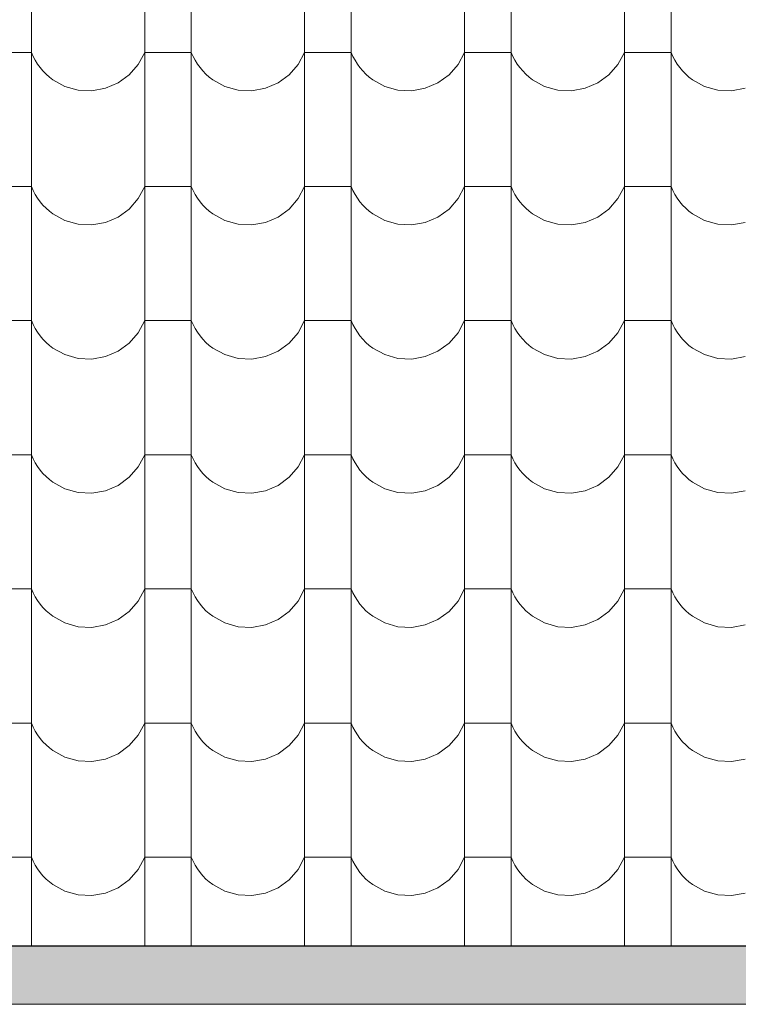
# Model space of a CAD drawing. Header units: millimetres. Extents: x -61343 to 9939, y -6894 to 7453.
# Tile 123 of 255: x -7647 to -7498, y -3588 to -3385. Entities that reach past the tile are written whole.
import ezdxf

# ---------------------------------------------------------------- set-up
doc = ezdxf.new("R2010")
doc.units = ezdxf.units.MM
doc.header["$MEASUREMENT"] = 0
doc.layers.add('810-G Ogólne', color=7, linetype='Continuous')
doc.layers.add('990-D Import IFC', color=7, linetype='Continuous')

# ---------------------------------------------------------------- blocks, each defined once
blk = doc.blocks.new('*X1822', base_point=(515069.4, 47309.9))
at = {"layer": '990-D Import IFC', "color": 251, "linetype": 'Continuous', "lineweight": 13, "true_color": 0x6a6a6a}
for p, q in [((524357.5, -17785.1), (524357.5, -18062.1)), ((524591.4, -17785.1), (524591.4, -18062.1)), ((524687.5, -17785.1), (524687.5, -18062.1)), ((524921.4, -17785.1), (524921.4, -18062.1)), ((525017.5, -17785.1), (525017.5, -18062.1)), ((525251.4, -17785.1), (525251.4, -18062.1)), ((525347.5, -17785.1), (525347.5, -18062.1)), ((525581.4, -17785.1), (525581.4, -18062.1)), ((525677.5, -17785.1), (525677.5, -18062.1)), ((524357.5, -17893.2), (524309.4, -17893.2)), ((524357.5, -17893.2), (524361.1, -17901.5)), ((524361.1, -17901.5), (524365.4, -17909.6)), ((524365.4, -17909.6), (524370.2, -17917.3)), ((524578.1, -17918.2), (524591.4, -17893.2)), ((524639.4, -17893.2), (524591.4, -17893.2)), ((524687.5, -17893.2), (524639.4, -17893.2)), ((524687.5, -17893.2), (524691.1, -17901.5)), ((524691.1, -17901.5), (524695.4, -17909.6)), ((524695.4, -17909.6), (524700.2, -17917.3)), ((524908.1, -17918.2), (524921.4, -17893.2)), ((524969.4, -17893.2), (524921.4, -17893.2)), ((525017.5, -17893.2), (524969.4, -17893.2)), ((525017.5, -17893.2), (525021.1, -17901.5)), ((525021.1, -17901.5), (525025.4, -17909.6)), ((525025.4, -17909.6), (525030.2, -17917.3)), ((525238.1, -17918.2), (525251.4, -17893.2)), ((525299.4, -17893.2), (525251.4, -17893.2)), ((525347.5, -17893.2), (525299.4, -17893.2)), ((525347.5, -17893.2), (525351.1, -17901.5)), ((525351.1, -17901.5), (525355.4, -17909.6)), ((525355.4, -17909.6), (525360.2, -17917.3)), ((525568.1, -17918.2), (525581.4, -17893.2)), ((525629.4, -17893.2), (525581.4, -17893.2)), ((525677.5, -17893.2), (525629.4, -17893.2)), ((525677.5, -17893.2), (525681.1, -17901.5)), ((525681.1, -17901.5), (525685.4, -17909.6)), ((525685.4, -17909.6), (525690.2, -17917.3)), ((524370.2, -17917.3), (524375.5, -17924.7)), ((524375.5, -17924.7), (524381.4, -17931.6)), ((524559.4, -17939.7), (524578.1, -17918.2)), ((524700.2, -17917.3), (524705.5, -17924.7)), ((524705.5, -17924.7), (524711.4, -17931.6)), ((524889.4, -17939.7), (524908.1, -17918.2)), ((525030.2, -17917.3), (525035.5, -17924.7)), ((525035.5, -17924.7), (525041.4, -17931.6)), ((525219.4, -17939.7), (525238.1, -17918.2)), ((525360.2, -17917.3), (525365.5, -17924.7)), ((525365.5, -17924.7), (525371.4, -17931.6)), ((525549.4, -17939.7), (525568.1, -17918.2)), ((525690.2, -17917.3), (525695.5, -17924.7)), ((525695.5, -17924.7), (525701.4, -17931.6)), ((524381.4, -17931.6), (524387.8, -17938.1)), ((524387.8, -17938.1), (524394.6, -17944.2)), ((524394.6, -17944.2), (524401.9, -17949.7)), ((524401.9, -17949.7), (524426.7, -17963.4)), ((524536.5, -17956.4), (524559.4, -17939.7)), ((524711.4, -17931.6), (524717.8, -17938.1)), ((524717.8, -17938.1), (524724.6, -17944.2)), ((524724.6, -17944.2), (524731.9, -17949.7)), ((524731.9, -17949.7), (524756.7, -17963.4)), ((524866.5, -17956.4), (524889.4, -17939.7)), ((525041.4, -17931.6), (525047.8, -17938.1)), ((525047.8, -17938.1), (525054.6, -17944.2)), ((525054.6, -17944.2), (525061.9, -17949.7)), ((525061.9, -17949.7), (525086.7, -17963.4)), ((525196.5, -17956.4), (525219.4, -17939.7)), ((525371.4, -17931.6), (525377.8, -17938.1)), ((525377.8, -17938.1), (525384.6, -17944.2)), ((525384.6, -17944.2), (525391.9, -17949.7)), ((525391.9, -17949.7), (525416.7, -17963.4)), ((525526.5, -17956.4), (525549.4, -17939.7)), ((525701.4, -17931.6), (525707.8, -17938.1)), ((525707.8, -17938.1), (525714.6, -17944.2)), ((525714.6, -17944.2), (525721.9, -17949.7)), ((525721.9, -17949.7), (525746.7, -17963.4)), ((524426.7, -17963.4), (524454.1, -17971.1)), ((524454.1, -17971.1), (524482.4, -17972.5)), ((524482.4, -17972.5), (524510.4, -17967.5)), ((524510.4, -17967.5), (524536.5, -17956.4)), ((524756.7, -17963.4), (524784.1, -17971.1)), ((524784.1, -17971.1), (524812.4, -17972.5)), ((524812.4, -17972.5), (524840.4, -17967.5)), ((524840.4, -17967.5), (524866.5, -17956.4)), ((525086.7, -17963.4), (525114.1, -17971.1)), ((525114.1, -17971.1), (525142.4, -17972.5)), ((525142.4, -17972.5), (525170.4, -17967.5)), ((525170.4, -17967.5), (525196.5, -17956.4)), ((525416.7, -17963.4), (525444.1, -17971.1)), ((525444.1, -17971.1), (525472.4, -17972.5)), ((525472.4, -17972.5), (525500.4, -17967.5)), ((525500.4, -17967.5), (525526.5, -17956.4)), ((525746.7, -17963.4), (525774.1, -17971.1)), ((525774.1, -17971.1), (525802.4, -17972.5)), ((525802.4, -17972.5), (525830.4, -17967.5)), ((524357.5, -18062.1), (524357.5, -18339.1)), ((524591.4, -18062.1), (524591.4, -18339.1)), ((524687.5, -18062.1), (524687.5, -18339.1)), ((524921.4, -18062.1), (524921.4, -18339.1)), ((525017.5, -18062.1), (525017.5, -18339.1)), ((525251.4, -18062.1), (525251.4, -18339.1)), ((525347.5, -18062.1), (525347.5, -18339.1)), ((525581.4, -18062.1), (525581.4, -18339.1)), ((525677.5, -18062.1), (525677.5, -18339.1)), ((524357.5, -18170.2), (524309.4, -18170.2)), ((524357.5, -18170.2), (524361.1, -18178.5)), ((524578.1, -18195.2), (524591.4, -18170.2)), ((524639.4, -18170.2), (524591.4, -18170.2)), ((524687.5, -18170.2), (524639.4, -18170.2)), ((524687.5, -18170.2), (524691.1, -18178.5)), ((524908.1, -18195.2), (524921.4, -18170.2)), ((524969.4, -18170.2), (524921.4, -18170.2)), ((525017.5, -18170.2), (524969.4, -18170.2)), ((525017.5, -18170.2), (525021.1, -18178.5)), ((525238.1, -18195.2), (525251.4, -18170.2)), ((525299.4, -18170.2), (525251.4, -18170.2)), ((525347.5, -18170.2), (525299.4, -18170.2)), ((525347.5, -18170.2), (525351.1, -18178.5)), ((525568.1, -18195.2), (525581.4, -18170.2)), ((525629.4, -18170.2), (525581.4, -18170.2)), ((525677.5, -18170.2), (525629.4, -18170.2)), ((525677.5, -18170.2), (525681.1, -18178.5)), ((524361.1, -18178.5), (524365.4, -18186.6)), ((524365.4, -18186.6), (524370.2, -18194.3)), ((524370.2, -18194.3), (524375.5, -18201.7)), ((524559.4, -18216.7), (524578.1, -18195.2)), ((524691.1, -18178.5), (524695.4, -18186.6)), ((524695.4, -18186.6), (524700.2, -18194.3)), ((524700.2, -18194.3), (524705.5, -18201.7)), ((524889.4, -18216.7), (524908.1, -18195.2)), ((525021.1, -18178.5), (525025.4, -18186.6)), ((525025.4, -18186.6), (525030.2, -18194.3)), ((525030.2, -18194.3), (525035.5, -18201.7)), ((525219.4, -18216.7), (525238.1, -18195.2)), ((525351.1, -18178.5), (525355.4, -18186.6)), ((525355.4, -18186.6), (525360.2, -18194.3)), ((525360.2, -18194.3), (525365.5, -18201.7)), ((525549.4, -18216.7), (525568.1, -18195.2)), ((525681.1, -18178.5), (525685.4, -18186.6)), ((525685.4, -18186.6), (525690.2, -18194.3)), ((525690.2, -18194.3), (525695.5, -18201.7)), ((524375.5, -18201.7), (524381.4, -18208.6)), ((524381.4, -18208.6), (524387.8, -18215.1)), ((524387.8, -18215.1), (524394.6, -18221.2)), ((524705.5, -18201.7), (524711.4, -18208.6)), ((524711.4, -18208.6), (524717.8, -18215.1)), ((524717.8, -18215.1), (524724.6, -18221.2)), ((525035.5, -18201.7), (525041.4, -18208.6)), ((525041.4, -18208.6), (525047.8, -18215.1)), ((525047.8, -18215.1), (525054.6, -18221.2)), ((525365.5, -18201.7), (525371.4, -18208.6)), ((525371.4, -18208.6), (525377.8, -18215.1)), ((525377.8, -18215.1), (525384.6, -18221.2)), ((525695.5, -18201.7), (525701.4, -18208.6)), ((525701.4, -18208.6), (525707.8, -18215.1)), ((525707.8, -18215.1), (525714.6, -18221.2)), ((524394.6, -18221.2), (524401.9, -18226.7)), ((524401.9, -18226.7), (524426.7, -18240.4)), ((524510.4, -18244.5), (524536.5, -18233.4)), ((524536.5, -18233.4), (524559.4, -18216.7)), ((524724.6, -18221.2), (524731.9, -18226.7)), ((524731.9, -18226.7), (524756.7, -18240.4)), ((524840.4, -18244.5), (524866.5, -18233.4)), ((524866.5, -18233.4), (524889.4, -18216.7)), ((525054.6, -18221.2), (525061.9, -18226.7)), ((525061.9, -18226.7), (525086.7, -18240.4)), ((525170.4, -18244.5), (525196.5, -18233.4)), ((525196.5, -18233.4), (525219.4, -18216.7)), ((525384.6, -18221.2), (525391.9, -18226.7)), ((525391.9, -18226.7), (525416.7, -18240.4)), ((525500.4, -18244.5), (525526.5, -18233.4)), ((525526.5, -18233.4), (525549.4, -18216.7)), ((525714.6, -18221.2), (525721.9, -18226.7)), ((525721.9, -18226.7), (525746.7, -18240.4)), ((524426.7, -18240.4), (524454.1, -18248.1)), ((524454.1, -18248.1), (524482.4, -18249.5)), ((524482.4, -18249.5), (524510.4, -18244.5)), ((524756.7, -18240.4), (524784.1, -18248.1)), ((524784.1, -18248.1), (524812.4, -18249.5)), ((524812.4, -18249.5), (524840.4, -18244.5)), ((525086.7, -18240.4), (525114.1, -18248.1)), ((525114.1, -18248.1), (525142.4, -18249.5)), ((525142.4, -18249.5), (525170.4, -18244.5)), ((525416.7, -18240.4), (525444.1, -18248.1)), ((525444.1, -18248.1), (525472.4, -18249.5)), ((525472.4, -18249.5), (525500.4, -18244.5)), ((525746.7, -18240.4), (525774.1, -18248.1)), ((525774.1, -18248.1), (525802.4, -18249.5)), ((525802.4, -18249.5), (525830.4, -18244.5)), ((524357.5, -18339.1), (524357.5, -18616.1)), ((524591.4, -18339.1), (524591.4, -18616.1)), ((524687.5, -18339.1), (524687.5, -18616.1)), ((524921.4, -18339.1), (524921.4, -18616.1)), ((525017.5, -18339.1), (525017.5, -18616.1)), ((525251.4, -18339.1), (525251.4, -18616.1)), ((525347.5, -18339.1), (525347.5, -18616.1)), ((525581.4, -18339.1), (525581.4, -18616.1)), ((525677.5, -18339.1), (525677.5, -18616.1)), ((524357.5, -18447.2), (524309.4, -18447.2)), ((524357.5, -18447.2), (524361.1, -18455.5)), ((524361.1, -18455.5), (524365.4, -18463.6)), ((524578.1, -18472.2), (524591.4, -18447.2)), ((524639.4, -18447.2), (524591.4, -18447.2)), ((524687.5, -18447.2), (524639.4, -18447.2)), ((524687.5, -18447.2), (524691.1, -18455.5)), ((524691.1, -18455.5), (524695.4, -18463.6)), ((524908.1, -18472.2), (524921.4, -18447.2)), ((524969.4, -18447.2), (524921.4, -18447.2)), ((525017.5, -18447.2), (524969.4, -18447.2)), ((525017.5, -18447.2), (525021.1, -18455.5)), ((525021.1, -18455.5), (525025.4, -18463.6)), ((525238.1, -18472.2), (525251.4, -18447.2)), ((525299.4, -18447.2), (525251.4, -18447.2)), ((525347.5, -18447.2), (525299.4, -18447.2)), ((525347.5, -18447.2), (525351.1, -18455.5)), ((525351.1, -18455.5), (525355.4, -18463.6)), ((525568.1, -18472.2), (525581.4, -18447.2)), ((525629.4, -18447.2), (525581.4, -18447.2)), ((525677.5, -18447.2), (525629.4, -18447.2)), ((525677.5, -18447.2), (525681.1, -18455.5)), ((525681.1, -18455.5), (525685.4, -18463.6)), ((524365.4, -18463.6), (524370.2, -18471.3)), ((524370.2, -18471.3), (524375.5, -18478.7)), ((524375.5, -18478.7), (524381.4, -18485.6)), ((524559.4, -18493.7), (524578.1, -18472.2)), ((524695.4, -18463.6), (524700.2, -18471.3)), ((524700.2, -18471.3), (524705.5, -18478.7)), ((524705.5, -18478.7), (524711.4, -18485.6)), ((524889.4, -18493.7), (524908.1, -18472.2)), ((525025.4, -18463.6), (525030.2, -18471.3)), ((525030.2, -18471.3), (525035.5, -18478.7)), ((525035.5, -18478.7), (525041.4, -18485.6)), ((525219.4, -18493.7), (525238.1, -18472.2)), ((525355.4, -18463.6), (525360.2, -18471.3)), ((525360.2, -18471.3), (525365.5, -18478.7)), ((525365.5, -18478.7), (525371.4, -18485.6)), ((525549.4, -18493.7), (525568.1, -18472.2)), ((525685.4, -18463.6), (525690.2, -18471.3)), ((525690.2, -18471.3), (525695.5, -18478.7)), ((525695.5, -18478.7), (525701.4, -18485.6)), ((524381.4, -18485.6), (524387.8, -18492.1)), ((524387.8, -18492.1), (524394.6, -18498.2)), ((524394.6, -18498.2), (524401.9, -18503.7)), ((524536.5, -18510.4), (524559.4, -18493.7)), ((524711.4, -18485.6), (524717.8, -18492.1)), ((524717.8, -18492.1), (524724.6, -18498.2)), ((524724.6, -18498.2), (524731.9, -18503.7)), ((524866.5, -18510.4), (524889.4, -18493.7)), ((525041.4, -18485.6), (525047.8, -18492.1)), ((525047.8, -18492.1), (525054.6, -18498.2)), ((525054.6, -18498.2), (525061.9, -18503.7)), ((525196.5, -18510.4), (525219.4, -18493.7)), ((525371.4, -18485.6), (525377.8, -18492.1)), ((525377.8, -18492.1), (525384.6, -18498.2)), ((525384.6, -18498.2), (525391.9, -18503.7)), ((525526.5, -18510.4), (525549.4, -18493.7)), ((525701.4, -18485.6), (525707.8, -18492.1)), ((525707.8, -18492.1), (525714.6, -18498.2)), ((525714.6, -18498.2), (525721.9, -18503.7)), ((524401.9, -18503.7), (524426.7, -18517.4)), ((524426.7, -18517.4), (524454.1, -18525.1)), ((524510.4, -18521.5), (524536.5, -18510.4)), ((524731.9, -18503.7), (524756.7, -18517.4)), ((524756.7, -18517.4), (524784.1, -18525.1)), ((524840.4, -18521.5), (524866.5, -18510.4)), ((525061.9, -18503.7), (525086.7, -18517.4)), ((525086.7, -18517.4), (525114.1, -18525.1)), ((525170.4, -18521.5), (525196.5, -18510.4)), ((525391.9, -18503.7), (525416.7, -18517.4)), ((525416.7, -18517.4), (525444.1, -18525.1)), ((525500.4, -18521.5), (525526.5, -18510.4)), ((525721.9, -18503.7), (525746.7, -18517.4)), ((525746.7, -18517.4), (525774.1, -18525.1)), ((524454.1, -18525.1), (524482.4, -18526.5)), ((524482.4, -18526.5), (524510.4, -18521.5)), ((524784.1, -18525.1), (524812.4, -18526.5)), ((524812.4, -18526.5), (524840.4, -18521.5)), ((525114.1, -18525.1), (525142.4, -18526.5)), ((525142.4, -18526.5), (525170.4, -18521.5)), ((525444.1, -18525.1), (525472.4, -18526.5)), ((525472.4, -18526.5), (525500.4, -18521.5)), ((525774.1, -18525.1), (525802.4, -18526.5)), ((525802.4, -18526.5), (525830.4, -18521.5)), ((524357.5, -18616.1), (524357.5, -18893.1)), ((524591.4, -18616.1), (524591.4, -18893.1)), ((524687.5, -18616.1), (524687.5, -18893.1)), ((524921.4, -18616.1), (524921.4, -18893.1)), ((525017.5, -18616.1), (525017.5, -18893.1)), ((525251.4, -18616.1), (525251.4, -18893.1)), ((525347.5, -18616.1), (525347.5, -18893.1)), ((525581.4, -18616.1), (525581.4, -18893.1)), ((525677.5, -18616.1), (525677.5, -18893.1)), ((524357.5, -18724.2), (524309.4, -18724.2)), ((524357.5, -18724.2), (524361.1, -18732.5)), ((524361.1, -18732.5), (524365.4, -18740.6)), ((524365.4, -18740.6), (524370.2, -18748.3)), ((524578.1, -18749.2), (524591.4, -18724.2)), ((524639.4, -18724.2), (524591.4, -18724.2)), ((524687.5, -18724.2), (524639.4, -18724.2)), ((524687.5, -18724.2), (524691.1, -18732.5)), ((524691.1, -18732.5), (524695.4, -18740.6)), ((524695.4, -18740.6), (524700.2, -18748.3)), ((524908.1, -18749.2), (524921.4, -18724.2)), ((524969.4, -18724.2), (524921.4, -18724.2)), ((525017.5, -18724.2), (524969.4, -18724.2)), ((525017.5, -18724.2), (525021.1, -18732.5)), ((525021.1, -18732.5), (525025.4, -18740.6)), ((525025.4, -18740.6), (525030.2, -18748.3)), ((525238.1, -18749.2), (525251.4, -18724.2)), ((525299.4, -18724.2), (525251.4, -18724.2)), ((525347.5, -18724.2), (525299.4, -18724.2)), ((525347.5, -18724.2), (525351.1, -18732.5)), ((525351.1, -18732.5), (525355.4, -18740.6)), ((525355.4, -18740.6), (525360.2, -18748.3)), ((525568.1, -18749.2), (525581.4, -18724.2)), ((525629.4, -18724.2), (525581.4, -18724.2)), ((525677.5, -18724.2), (525629.4, -18724.2)), ((525677.5, -18724.2), (525681.1, -18732.5)), ((525681.1, -18732.5), (525685.4, -18740.6)), ((525685.4, -18740.6), (525690.2, -18748.3)), ((524370.2, -18748.3), (524375.5, -18755.7)), ((524375.5, -18755.7), (524381.4, -18762.6)), ((524381.4, -18762.6), (524387.8, -18769.1)), ((524559.4, -18770.7), (524578.1, -18749.2)), ((524700.2, -18748.3), (524705.5, -18755.7)), ((524705.5, -18755.7), (524711.4, -18762.6)), ((524711.4, -18762.6), (524717.8, -18769.1)), ((524889.4, -18770.7), (524908.1, -18749.2)), ((525030.2, -18748.3), (525035.5, -18755.7)), ((525035.5, -18755.7), (525041.4, -18762.6)), ((525041.4, -18762.6), (525047.8, -18769.1)), ((525219.4, -18770.7), (525238.1, -18749.2)), ((525360.2, -18748.3), (525365.5, -18755.7)), ((525365.5, -18755.7), (525371.4, -18762.6)), ((525371.4, -18762.6), (525377.8, -18769.1)), ((525549.4, -18770.7), (525568.1, -18749.2)), ((525690.2, -18748.3), (525695.5, -18755.7)), ((525695.5, -18755.7), (525701.4, -18762.6)), ((525701.4, -18762.6), (525707.8, -18769.1)), ((524387.8, -18769.1), (524394.6, -18775.2)), ((524394.6, -18775.2), (524401.9, -18780.7)), ((524401.9, -18780.7), (524426.7, -18794.4)), ((524536.5, -18787.4), (524559.4, -18770.7)), ((524717.8, -18769.1), (524724.6, -18775.2)), ((524724.6, -18775.2), (524731.9, -18780.7)), ((524731.9, -18780.7), (524756.7, -18794.4)), ((524866.5, -18787.4), (524889.4, -18770.7)), ((525047.8, -18769.1), (525054.6, -18775.2)), ((525054.6, -18775.2), (525061.9, -18780.7)), ((525061.9, -18780.7), (525086.7, -18794.4)), ((525196.5, -18787.4), (525219.4, -18770.7)), ((525377.8, -18769.1), (525384.6, -18775.2)), ((525384.6, -18775.2), (525391.9, -18780.7)), ((525391.9, -18780.7), (525416.7, -18794.4)), ((525526.5, -18787.4), (525549.4, -18770.7)), ((525707.8, -18769.1), (525714.6, -18775.2)), ((525714.6, -18775.2), (525721.9, -18780.7)), ((525721.9, -18780.7), (525746.7, -18794.4)), ((524426.7, -18794.4), (524454.1, -18802.1)), ((524454.1, -18802.1), (524482.4, -18803.5)), ((524482.4, -18803.5), (524510.4, -18798.5)), ((524510.4, -18798.5), (524536.5, -18787.4)), ((524756.7, -18794.4), (524784.1, -18802.1)), ((524784.1, -18802.1), (524812.4, -18803.5)), ((524812.4, -18803.5), (524840.4, -18798.5)), ((524840.4, -18798.5), (524866.5, -18787.4)), ((525086.7, -18794.4), (525114.1, -18802.1)), ((525114.1, -18802.1), (525142.4, -18803.5)), ((525142.4, -18803.5), (525170.4, -18798.5)), ((525170.4, -18798.5), (525196.5, -18787.4)), ((525416.7, -18794.4), (525444.1, -18802.1)), ((525444.1, -18802.1), (525472.4, -18803.5)), ((525472.4, -18803.5), (525500.4, -18798.5)), ((525500.4, -18798.5), (525526.5, -18787.4)), ((525746.7, -18794.4), (525774.1, -18802.1)), ((525774.1, -18802.1), (525802.4, -18803.5)), ((525802.4, -18803.5), (525830.4, -18798.5)), ((524357.5, -18893.1), (524357.5, -19170.1)), ((524591.4, -18893.1), (524591.4, -19170.1)), ((524687.5, -18893.1), (524687.5, -19170.1)), ((524921.4, -18893.1), (524921.4, -19170.1)), ((525017.5, -18893.1), (525017.5, -19170.1)), ((525251.4, -18893.1), (525251.4, -19170.1)), ((525347.5, -18893.1), (525347.5, -19170.1)), ((525581.4, -18893.1), (525581.4, -19170.1)), ((525677.5, -18893.1), (525677.5, -19170.1)), ((524357.5, -19001.2), (524309.4, -19001.2)), ((524357.5, -19001.2), (524361.1, -19009.5)), ((524578.1, -19026.2), (524591.4, -19001.2)), ((524639.4, -19001.2), (524591.4, -19001.2)), ((524687.5, -19001.2), (524639.4, -19001.2)), ((524687.5, -19001.2), (524691.1, -19009.5)), ((524908.1, -19026.2), (524921.4, -19001.2)), ((524969.4, -19001.2), (524921.4, -19001.2)), ((525017.5, -19001.2), (524969.4, -19001.2)), ((525017.5, -19001.2), (525021.1, -19009.5)), ((525238.1, -19026.2), (525251.4, -19001.2)), ((525299.4, -19001.2), (525251.4, -19001.2)), ((525347.5, -19001.2), (525299.4, -19001.2)), ((525347.5, -19001.2), (525351.1, -19009.5)), ((525568.1, -19026.2), (525581.4, -19001.2)), ((525629.4, -19001.2), (525581.4, -19001.2)), ((525677.5, -19001.2), (525629.4, -19001.2)), ((525677.5, -19001.2), (525681.1, -19009.5)), ((524361.1, -19009.5), (524365.4, -19017.6)), ((524365.4, -19017.6), (524370.2, -19025.3)), ((524370.2, -19025.3), (524375.5, -19032.7)), ((524559.4, -19047.7), (524578.1, -19026.2)), ((524691.1, -19009.5), (524695.4, -19017.6)), ((524695.4, -19017.6), (524700.2, -19025.3)), ((524700.2, -19025.3), (524705.5, -19032.7)), ((524889.4, -19047.7), (524908.1, -19026.2)), ((525021.1, -19009.5), (525025.4, -19017.6)), ((525025.4, -19017.6), (525030.2, -19025.3)), ((525030.2, -19025.3), (525035.5, -19032.7)), ((525219.4, -19047.7), (525238.1, -19026.2)), ((525351.1, -19009.5), (525355.4, -19017.6)), ((525355.4, -19017.6), (525360.2, -19025.3)), ((525360.2, -19025.3), (525365.5, -19032.7)), ((525549.4, -19047.7), (525568.1, -19026.2)), ((525681.1, -19009.5), (525685.4, -19017.6)), ((525685.4, -19017.6), (525690.2, -19025.3)), ((525690.2, -19025.3), (525695.5, -19032.7)), ((524375.5, -19032.7), (524381.4, -19039.6)), ((524381.4, -19039.6), (524387.8, -19046.1)), ((524387.8, -19046.1), (524394.6, -19052.2)), ((524536.5, -19064.4), (524559.4, -19047.7)), ((524705.5, -19032.7), (524711.4, -19039.6)), ((524711.4, -19039.6), (524717.8, -19046.1)), ((524717.8, -19046.1), (524724.6, -19052.2)), ((524866.5, -19064.4), (524889.4, -19047.7)), ((525035.5, -19032.7), (525041.4, -19039.6)), ((525041.4, -19039.6), (525047.8, -19046.1)), ((525047.8, -19046.1), (525054.6, -19052.2)), ((525196.5, -19064.4), (525219.4, -19047.7)), ((525365.5, -19032.7), (525371.4, -19039.6)), ((525371.4, -19039.6), (525377.8, -19046.1)), ((525377.8, -19046.1), (525384.6, -19052.2)), ((525526.5, -19064.4), (525549.4, -19047.7)), ((525695.5, -19032.7), (525701.4, -19039.6)), ((525701.4, -19039.6), (525707.8, -19046.1)), ((525707.8, -19046.1), (525714.6, -19052.2)), ((524394.6, -19052.2), (524401.9, -19057.7)), ((524401.9, -19057.7), (524426.7, -19071.4)), ((524510.4, -19075.5), (524536.5, -19064.4)), ((524724.6, -19052.2), (524731.9, -19057.7)), ((524731.9, -19057.7), (524756.7, -19071.4)), ((524840.4, -19075.5), (524866.5, -19064.4)), ((525054.6, -19052.2), (525061.9, -19057.7)), ((525061.9, -19057.7), (525086.7, -19071.4)), ((525170.4, -19075.5), (525196.5, -19064.4)), ((525384.6, -19052.2), (525391.9, -19057.7)), ((525391.9, -19057.7), (525416.7, -19071.4)), ((525500.4, -19075.5), (525526.5, -19064.4)), ((525714.6, -19052.2), (525721.9, -19057.7)), ((525721.9, -19057.7), (525746.7, -19071.4)), ((524426.7, -19071.4), (524454.1, -19079.1)), ((524454.1, -19079.1), (524482.4, -19080.5)), ((524482.4, -19080.5), (524510.4, -19075.5)), ((524756.7, -19071.4), (524784.1, -19079.1)), ((524784.1, -19079.1), (524812.4, -19080.5)), ((524812.4, -19080.5), (524840.4, -19075.5)), ((525086.7, -19071.4), (525114.1, -19079.1)), ((525114.1, -19079.1), (525142.4, -19080.5)), ((525142.4, -19080.5), (525170.4, -19075.5)), ((525416.7, -19071.4), (525444.1, -19079.1)), ((525444.1, -19079.1), (525472.4, -19080.5)), ((525472.4, -19080.5), (525500.4, -19075.5)), ((525746.7, -19071.4), (525774.1, -19079.1)), ((525774.1, -19079.1), (525802.4, -19080.5)), ((525802.4, -19080.5), (525830.4, -19075.5)), ((524357.5, -19170.1), (524357.5, -19447.1)), ((524591.4, -19170.1), (524591.4, -19447.1)), ((524687.5, -19170.1), (524687.5, -19447.1)), ((524921.4, -19170.1), (524921.4, -19447.1)), ((525017.5, -19170.1), (525017.5, -19447.1)), ((525251.4, -19170.1), (525251.4, -19447.1)), ((525347.5, -19170.1), (525347.5, -19447.1)), ((525581.4, -19170.1), (525581.4, -19447.1)), ((525677.5, -19170.1), (525677.5, -19447.1)), ((524357.5, -19278.2), (524309.4, -19278.2)), ((524357.5, -19278.2), (524361.1, -19286.5)), ((524361.1, -19286.5), (524365.4, -19294.6)), ((524578.1, -19303.2), (524591.4, -19278.2)), ((524639.4, -19278.2), (524591.4, -19278.2)), ((524687.5, -19278.2), (524639.4, -19278.2)), ((524687.5, -19278.2), (524691.1, -19286.5)), ((524691.1, -19286.5), (524695.4, -19294.6)), ((524908.1, -19303.2), (524921.4, -19278.2)), ((524969.4, -19278.2), (524921.4, -19278.2)), ((525017.5, -19278.2), (524969.4, -19278.2)), ((525017.5, -19278.2), (525021.1, -19286.5)), ((525021.1, -19286.5), (525025.4, -19294.6)), ((525238.1, -19303.2), (525251.4, -19278.2)), ((525299.4, -19278.2), (525251.4, -19278.2)), ((525347.5, -19278.2), (525299.4, -19278.2)), ((525347.5, -19278.2), (525351.1, -19286.5)), ((525351.1, -19286.5), (525355.4, -19294.6)), ((525568.1, -19303.2), (525581.4, -19278.2)), ((525629.4, -19278.2), (525581.4, -19278.2)), ((525677.5, -19278.2), (525629.4, -19278.2)), ((525677.5, -19278.2), (525681.1, -19286.5)), ((525681.1, -19286.5), (525685.4, -19294.6)), ((524365.4, -19294.6), (524370.2, -19302.3)), ((524370.2, -19302.3), (524375.5, -19309.7)), ((524375.5, -19309.7), (524381.4, -19316.6)), ((524559.4, -19324.7), (524578.1, -19303.2)), ((524695.4, -19294.6), (524700.2, -19302.3)), ((524700.2, -19302.3), (524705.5, -19309.7)), ((524705.5, -19309.7), (524711.4, -19316.6)), ((524889.4, -19324.7), (524908.1, -19303.2)), ((525025.4, -19294.6), (525030.2, -19302.3)), ((525030.2, -19302.3), (525035.5, -19309.7)), ((525035.5, -19309.7), (525041.4, -19316.6)), ((525219.4, -19324.7), (525238.1, -19303.2)), ((525355.4, -19294.6), (525360.2, -19302.3)), ((525360.2, -19302.3), (525365.5, -19309.7)), ((525365.5, -19309.7), (525371.4, -19316.6)), ((525549.4, -19324.7), (525568.1, -19303.2)), ((525685.4, -19294.6), (525690.2, -19302.3)), ((525690.2, -19302.3), (525695.5, -19309.7)), ((525695.5, -19309.7), (525701.4, -19316.6)), ((524381.4, -19316.6), (524387.8, -19323.1)), ((524387.8, -19323.1), (524394.6, -19329.2)), ((524394.6, -19329.2), (524401.9, -19334.7)), ((524536.5, -19341.4), (524559.4, -19324.7)), ((524711.4, -19316.6), (524717.8, -19323.1)), ((524717.8, -19323.1), (524724.6, -19329.2)), ((524724.6, -19329.2), (524731.9, -19334.7)), ((524866.5, -19341.4), (524889.4, -19324.7)), ((525041.4, -19316.6), (525047.8, -19323.1)), ((525047.8, -19323.1), (525054.6, -19329.2)), ((525054.6, -19329.2), (525061.9, -19334.7)), ((525196.5, -19341.4), (525219.4, -19324.7)), ((525371.4, -19316.6), (525377.8, -19323.1)), ((525377.8, -19323.1), (525384.6, -19329.2)), ((525384.6, -19329.2), (525391.9, -19334.7)), ((525526.5, -19341.4), (525549.4, -19324.7)), ((525701.4, -19316.6), (525707.8, -19323.1)), ((525707.8, -19323.1), (525714.6, -19329.2)), ((525714.6, -19329.2), (525721.9, -19334.7)), ((524401.9, -19334.7), (524426.7, -19348.4)), ((524426.7, -19348.4), (524454.1, -19356.1)), ((524482.4, -19357.5), (524510.4, -19352.5)), ((524510.4, -19352.5), (524536.5, -19341.4)), ((524731.9, -19334.7), (524756.7, -19348.4)), ((524756.7, -19348.4), (524784.1, -19356.1)), ((524812.4, -19357.5), (524840.4, -19352.5)), ((524840.4, -19352.5), (524866.5, -19341.4)), ((525061.9, -19334.7), (525086.7, -19348.4)), ((525086.7, -19348.4), (525114.1, -19356.1)), ((525142.4, -19357.5), (525170.4, -19352.5)), ((525170.4, -19352.5), (525196.5, -19341.4)), ((525391.9, -19334.7), (525416.7, -19348.4)), ((525416.7, -19348.4), (525444.1, -19356.1)), ((525472.4, -19357.5), (525500.4, -19352.5)), ((525500.4, -19352.5), (525526.5, -19341.4)), ((525721.9, -19334.7), (525746.7, -19348.4)), ((525746.7, -19348.4), (525774.1, -19356.1)), ((525802.4, -19357.5), (525830.4, -19352.5)), ((524454.1, -19356.1), (524482.4, -19357.5)), ((524784.1, -19356.1), (524812.4, -19357.5)), ((525114.1, -19356.1), (525142.4, -19357.5)), ((525444.1, -19356.1), (525472.4, -19357.5)), ((525774.1, -19356.1), (525802.4, -19357.5)), ((524357.5, -19447.1), (524357.5, -19724.1)), ((524591.4, -19447.1), (524591.4, -19724.1)), ((524687.5, -19447.1), (524687.5, -19724.1)), ((524921.4, -19447.1), (524921.4, -19724.1)), ((525017.5, -19447.1), (525017.5, -19724.1)), ((525251.4, -19447.1), (525251.4, -19724.1)), ((525347.5, -19447.1), (525347.5, -19724.1)), ((525581.4, -19447.1), (525581.4, -19724.1)), ((525677.5, -19447.1), (525677.5, -19724.1)), ((524357.5, -19555.2), (524309.4, -19555.2)), ((524357.5, -19555.2), (524361.1, -19563.5)), ((524578.1, -19580.2), (524591.4, -19555.2)), ((524639.4, -19555.2), (524591.4, -19555.2)), ((524687.5, -19555.2), (524639.4, -19555.2)), ((524687.5, -19555.2), (524691.1, -19563.5)), ((524908.1, -19580.2), (524921.4, -19555.2)), ((524969.4, -19555.2), (524921.4, -19555.2)), ((525017.5, -19555.2), (524969.4, -19555.2)), ((525017.5, -19555.2), (525021.1, -19563.5)), ((525238.1, -19580.2), (525251.4, -19555.2)), ((525299.4, -19555.2), (525251.4, -19555.2)), ((525347.5, -19555.2), (525299.4, -19555.2)), ((525347.5, -19555.2), (525351.1, -19563.5)), ((525568.1, -19580.2), (525581.4, -19555.2)), ((525629.4, -19555.2), (525581.4, -19555.2)), ((525677.5, -19555.2), (525629.4, -19555.2)), ((525677.5, -19555.2), (525681.1, -19563.5)), ((524361.1, -19563.5), (524365.4, -19571.6)), ((524365.4, -19571.6), (524370.2, -19579.3)), ((524691.1, -19563.5), (524695.4, -19571.6)), ((524695.4, -19571.6), (524700.2, -19579.3)), ((525021.1, -19563.5), (525025.4, -19571.6)), ((525025.4, -19571.6), (525030.2, -19579.3)), ((525351.1, -19563.5), (525355.4, -19571.6)), ((525355.4, -19571.6), (525360.2, -19579.3)), ((525681.1, -19563.5), (525685.4, -19571.6)), ((525685.4, -19571.6), (525690.2, -19579.3)), ((524370.2, -19579.3), (524375.5, -19586.7)), ((524375.5, -19586.7), (524381.4, -19593.6)), ((524381.4, -19593.6), (524387.8, -19600.1)), ((524559.4, -19601.7), (524578.1, -19580.2)), ((524700.2, -19579.3), (524705.5, -19586.7)), ((524705.5, -19586.7), (524711.4, -19593.6)), ((524711.4, -19593.6), (524717.8, -19600.1)), ((524889.4, -19601.7), (524908.1, -19580.2)), ((525030.2, -19579.3), (525035.5, -19586.7)), ((525035.5, -19586.7), (525041.4, -19593.6)), ((525041.4, -19593.6), (525047.8, -19600.1)), ((525219.4, -19601.7), (525238.1, -19580.2)), ((525360.2, -19579.3), (525365.5, -19586.7)), ((525365.5, -19586.7), (525371.4, -19593.6)), ((525371.4, -19593.6), (525377.8, -19600.1)), ((525549.4, -19601.7), (525568.1, -19580.2)), ((525690.2, -19579.3), (525695.5, -19586.7)), ((525695.5, -19586.7), (525701.4, -19593.6)), ((525701.4, -19593.6), (525707.8, -19600.1)), ((524387.8, -19600.1), (524394.6, -19606.2)), ((524394.6, -19606.2), (524401.9, -19611.7)), ((524401.9, -19611.7), (524426.7, -19625.4)), ((524510.4, -19629.5), (524536.5, -19618.4)), ((524536.5, -19618.4), (524559.4, -19601.7)), ((524717.8, -19600.1), (524724.6, -19606.2)), ((524724.6, -19606.2), (524731.9, -19611.7)), ((524731.9, -19611.7), (524756.7, -19625.4)), ((524840.4, -19629.5), (524866.5, -19618.4)), ((524866.5, -19618.4), (524889.4, -19601.7)), ((525047.8, -19600.1), (525054.6, -19606.2)), ((525054.6, -19606.2), (525061.9, -19611.7)), ((525061.9, -19611.7), (525086.7, -19625.4)), ((525170.4, -19629.5), (525196.5, -19618.4)), ((525196.5, -19618.4), (525219.4, -19601.7)), ((525377.8, -19600.1), (525384.6, -19606.2)), ((525384.6, -19606.2), (525391.9, -19611.7)), ((525391.9, -19611.7), (525416.7, -19625.4)), ((525500.4, -19629.5), (525526.5, -19618.4)), ((525526.5, -19618.4), (525549.4, -19601.7)), ((525707.8, -19600.1), (525714.6, -19606.2)), ((525714.6, -19606.2), (525721.9, -19611.7)), ((525721.9, -19611.7), (525746.7, -19625.4)), ((524426.7, -19625.4), (524454.1, -19633.1)), ((524454.1, -19633.1), (524482.4, -19634.5)), ((524482.4, -19634.5), (524510.4, -19629.5)), ((524756.7, -19625.4), (524784.1, -19633.1)), ((524784.1, -19633.1), (524812.4, -19634.5)), ((524812.4, -19634.5), (524840.4, -19629.5)), ((525086.7, -19625.4), (525114.1, -19633.1)), ((525114.1, -19633.1), (525142.4, -19634.5)), ((525142.4, -19634.5), (525170.4, -19629.5)), ((525416.7, -19625.4), (525444.1, -19633.1)), ((525444.1, -19633.1), (525472.4, -19634.5)), ((525472.4, -19634.5), (525500.4, -19629.5)), ((525746.7, -19625.4), (525774.1, -19633.1)), ((525774.1, -19633.1), (525802.4, -19634.5)), ((525802.4, -19634.5), (525830.4, -19629.5)), ((524357.5, -19724.1), (524357.5, -19738.8)), ((524591.4, -19724.1), (524591.4, -19738.8)), ((524687.5, -19724.1), (524687.5, -19738.8)), ((524921.4, -19724.1), (524921.4, -19738.8)), ((525017.5, -19724.1), (525017.5, -19738.8)), ((525251.4, -19724.1), (525251.4, -19738.8)), ((525347.5, -19724.1), (525347.5, -19738.8)), ((525581.4, -19724.1), (525581.4, -19738.8)), ((525677.5, -19724.1), (525677.5, -19738.8))]:
    blk.add_line(p, q, dxfattribs=at)
blk = doc.blocks.new('Wypełnienie_6_3', base_point=(515069.4, 47309.9))
at = {"layer": '990-D Import IFC', "color": 251, "linetype": 'Continuous', "lineweight": 13, "true_color": 0x6a6a6a}
blk.add_blockref('*X1822', (515069.4, 47309.9), dxfattribs=at)

msp = doc.modelspace()

# ---------------------------------------------------------------- hatches: boundary and pattern name
at = {"layer": '990-D Import IFC', "linetype": 'Continuous', "lineweight": 5, "true_color": 0x7c7f7e}
msp.add_hatch(color=8, dxfattribs=at).paths.add_polyline_path([(-8268.9, -3576.299, 0.1474768), (-8266.9, -3582.932), (-8266.9, -3623.018), (-8229.183, -3646.917), (-8229.183, -4415.044), (-8240.813, -4426.675), (-8232.328, -4435.161), (-8216.9, -4419.733), (-8216.9, -3640.137), (-8256.9, -3614.793), (-8256.9, -3588.299), (-8204.9, -3588.299), (-8204.9, -3624.285), (-8169.183, -3646.917), (-8169.183, -4415.044), (-8180.813, -4426.675), (-8172.328, -4435.161), (-8156.9, -4419.733), (-8156.9, -3640.137), (-8196.9, -3614.793), (-8196.9, -3588.299), (-7046.9, -3588.299), (-7046.9, -3614.793), (-7086.9, -3640.137), (-7086.9, -4419.733), (-7071.473, -4435.161), (-7062.987, -4426.675), (-7074.618, -4415.044), (-7074.618, -3646.917), (-7036.9, -3623.018), (-7036.9, -3588.299), (-6195.516, -3588.299), (-6195.516, -4434.702, 0.8167997), (-6183.514, -4434.702), (-6183.514, -3588.299), (-5242.275, -3588.299), (-5242.275, -4434.702, 0.8167997), (-5230.273, -4434.702), (-5230.273, -3588.299), (-4244.9, -3588.299), (-4244.9, -3614.793), (-4284.9, -3640.137), (-4284.9, -4419.733), (-4269.473, -4435.161), (-4260.987, -4426.675), (-4272.618, -4415.044), (-4272.618, -3646.917), (-4234.9, -3623.018), (-4234.9, -3582.932, 0.1474768), (-4232.9, -3576.299), (-8256.9, -3576.299), (-8266.9, -3576.299)])

# ---------------------------------------------------------------- linework, layer by layer
at = {"layer": '810-G Ogólne', "color": 7, "linetype": 'Continuous', "lineweight": 25}
msp.add_line((-4232.9, -3576.299), (-8268.9, -3576.299), dxfattribs=at)
at = {"layer": '990-D Import IFC', "color": 7, "linetype": 'Continuous', "lineweight": 13}
msp.add_lwpolyline([(-7681.9, -3181.299), (-8256.9, -3576.299), (-4244.9, -3576.299), (-4788.9, -3181.299), (-4849.196, -3225.08), (-4848.264, -3181.299), (-5109.365, -3181.299), (-5109.365, -3221.126), (-5165.309, -3221.126), (-5165.309, -3181.299)], close=True, dxfattribs=at)
for points in [[(-8256.9, -3576.299), (-4232.9, -3576.299, -0.1474768)], [(-6183.514, -4434.702, -0.8167997), (-6195.516, -4434.702), (-6195.516, -3588.299), (-7036.9, -3588.299), (-7036.9, -3623.018), (-7074.618, -3646.917), (-7074.618, -4415.044), (-7062.987, -4426.675), (-7071.473, -4435.161), (-7086.9, -4419.733), (-7086.9, -3640.137), (-7046.9, -3614.793), (-7046.9, -3588.299), (-8196.9, -3588.299)]]:
    msp.add_lwpolyline(points, format="xyb", dxfattribs=at)

# ---------------------------------------------------------------- block references
at = {"layer": '990-D Import IFC', "color": 251, "linetype": 'Continuous', "lineweight": 13, "true_color": 0x6a6a6a, "xscale": 0.1, "yscale": 0.1, "zscale": 0.1}
msp.add_blockref('Wypełnienie_6_3', (-8573.008, 3128.573), dxfattribs=at)

doc.saveas('drawing.dxf')
